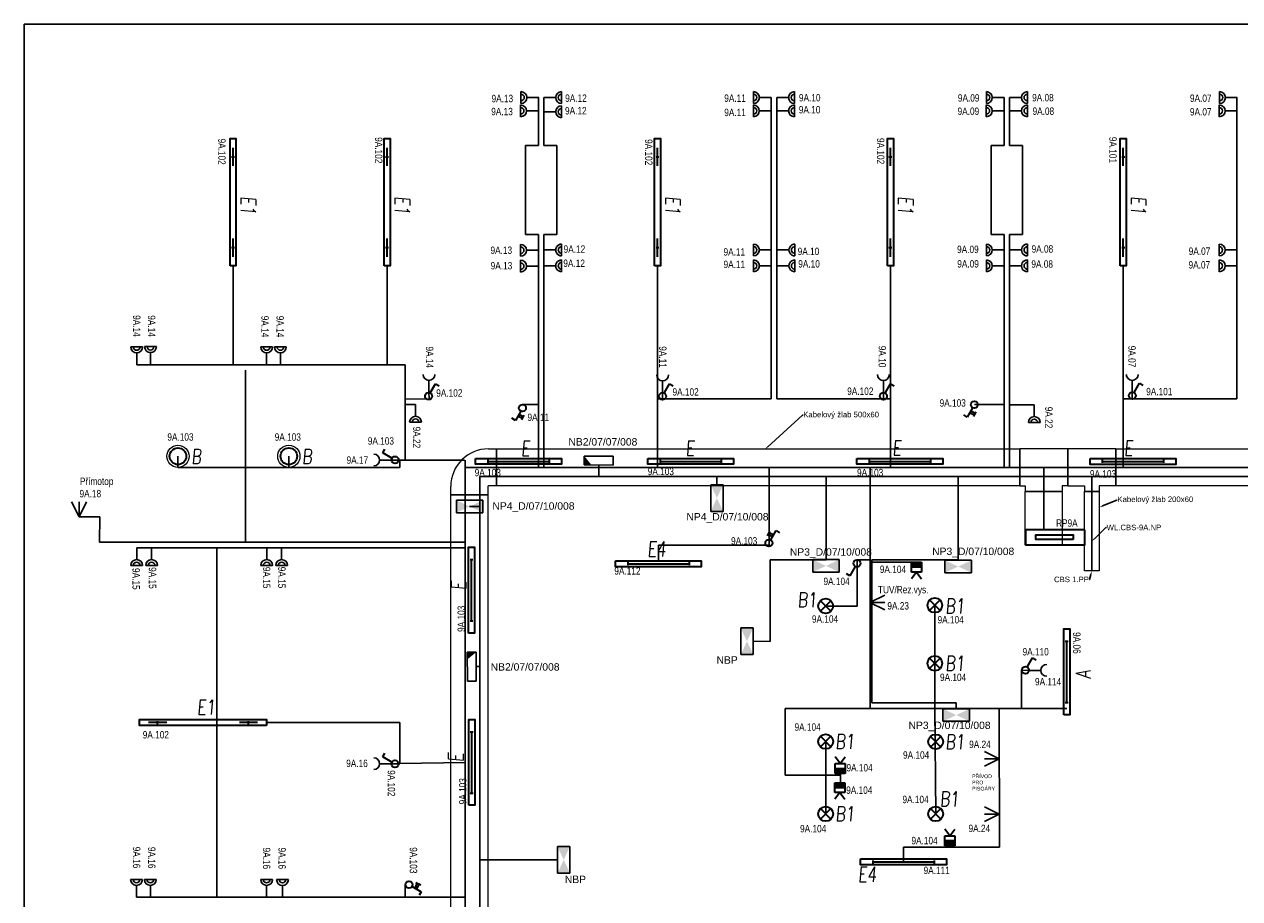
# Model space of a CAD drawing. Header units: millimetres. Extents: x 373037 to 693665, y 214892 to 273272.
# Tile 10 of 56: x 420037 to 436477, y 226750 to 238572. Entities that reach past the tile are written whole.
import ezdxf
from ezdxf import colors
from ezdxf.entities.mleader import LeaderData, LeaderLine
from ezdxf.enums import TextEntityAlignment as Align
from ezdxf.math import Vec2, Vec3

# ---------------------------------------------------------------- set-up
doc = ezdxf.new("R2010")
doc.units = ezdxf.units.MM
doc.header["$LTSCALE"] = 100
doc.layers.get('0').update_dxf_attribs({"linetype": 'CONTINUOUS'})
for name, color, linetype, lineweight in [('2DE_OBL', 91, 'CONTINUOUS', 35), ('2DE_OBL_L1', 91, 'CONTINUOUS', 35), ('CP_DETAL', 33, 'CONTINUOUS', 18), ('E_KABELOVY ŽLAB', 36, 'CONTINUOUS', 25), ('E_NOUZOVÉ+PP OSVĚTLENÍ', 60, 'CONTINUOUS', 25), ('E_ROZVADĚČE', 1, 'CONTINUOUS', 35), ('E_SVĚTLA POPIS', 130, 'CONTINUOUS', 30), ('E_VEDENÍ SILNOPROUD', 50, 'CONTINUOUS', 25), ('E_VEDENÍ_CBS', 214, 'CONTINUOUS', 25), ('E_VYPINACE', 170, 'CONTINUOUS', 35), ('E_ZÁSUVKY POPIS', 111, 'CONTINUOUS', 30), ('E_ZÁSUVKY-DVOJITE', 7, 'CONTINUOUS', 30), ('E_ZÁSUVKY.OST.+VYVODY', 11, 'CONTINUOUS', 30), ('E_ŽLABY', 40, 'CONTINUOUS', 15), ('U1 LIGHTING', 10, 'CONTINUOUS', 35)]:
    doc.layers.add(name, color=color, linetype=linetype, lineweight=lineweight)
for name, color, linetype in [('BEZPECNOSTNE SVETLA', 80, 'CONTINUOUS'), ('E_RÁM', 253, 'CONTINUOUS'), ('GC3_MEP_E_LV_SECURITY LIGHT', 80, 'CONTINUOUS'), ('PIKTOGRAMY', 210, 'CONTINUOUS'), ('PRIPOJKA 230V', 1, 'CONTINUOUS'), ('ŽLAB', 7, 'CONTINUOUS')]:
    doc.layers.add(name, color=color, linetype=linetype)
doc.styles.add('ARIAL', font='arial.ttf')
doc.styles.add('CP_ATTR', font='ROMANS.SHX')
doc.styles.add('CS-ROMANS', font='romans.shx', dxfattribs={"width": 0.75, "oblique": 5})
doc.styles.get("Standard").update_dxf_attribs({"font": 'arial.ttf'})
doc.styles.add('V+P_01_B3_E_FP_001$0$BLOCK', font='romans.shx', dxfattribs={"width": 0.8})

# ---------------------------------------------------------------- blocks, each defined once
blk = doc.blocks.new('A$C3423193F')
at = {"color": 1, "linetype": 'ByBlock'}
for p, q in [((80, 240), (0, 240)), ((80, 240), (160, 240)), ((80, 160), (80, 0))]:
    blk.add_line(p, q, dxfattribs=at)
for radius in [80, 45.2]:
    blk.add_arc((80, 240), radius, 180, 0, dxfattribs=at)
blk = doc.blocks.new('zasuvka_jednoducha')
at = {"color": 1, "lineweight": 30}
blk.add_line((19281, 12983), (19281, 13143), dxfattribs=at)
blk.add_arc((19281, 12903), 80, 0, 180, dxfattribs=at)
blk = doc.blocks.new('*U30')
at = {"color": 0, "linetype": 'ByBlock'}
for p, q in [((24, 249.57), (96, 374.28)), ((96, 374.28), (143.56, 346.82))]:
    blk.add_line(p, q, dxfattribs=at)
blk.add_circle((0, 208), 48, dxfattribs=at)
blk = doc.blocks.new('prepinas-svetel-jednoduchy')
at = {"layer": 'E_VYPINACE', "rotation": 89.99999999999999}
blk.add_blockref('*U30', (208, 2), dxfattribs=at)
blk = doc.blocks.new('E')
at = {"layer": 'U1 LIGHTING', "style": 'CS-ROMANS', "oblique": 5, "width": 0.75}
blk.add_text('E', height=200, dxfattribs=at).set_placement((229480, 21709))
blk = doc.blocks.new('*U32', base_point=(28429, 5840))
at = {"linetype": 'ByBlock'}
blk.add_hatch(color=0, dxfattribs=at).paths.add_polyline_path([(28362, 5840), (28497, 5840), (28497, 5772), (28362, 5772)])
at = {"color": 0, "linetype": 'ByBlock'}
for p, q in [((28429, 5907), (28362, 5997)), ((28429, 5907), (28497, 5997)), ((28362, 5907), (28497, 5907)), ((28362, 5772), (28362, 5907)), ((28362, 5840), (28497, 5840)), ((28497, 5772), (28362, 5772)), ((28497, 5907), (28497, 5772))]:
    blk.add_line(p, q, dxfattribs=at)
blk = doc.blocks.new('pohybove-cidlo-svetla')
at = {"layer": 'E_VYPINACE', "rotation": 180}
blk.add_blockref('*U32', (-1, 30), dxfattribs=at)
blk = doc.blocks.new('*U28', base_point=(57391, -22719))
at = {"lineweight": 30, "ltscale": 0.1}
for p, q in [((57291, -22519), (57391, -22719)), ((57391, -22719), (57391, -22519)), ((57391, -22719), (57491, -22519))]:
    blk.add_line(p, q, dxfattribs=at)
blk = doc.blocks.new('pripojka 230V')
at = {"layer": 'PRIPOJKA 230V', "color": 1, "xscale": -1}
blk.add_blockref('*U28', (0, -2, -40), dxfattribs=at)
blk = doc.blocks.new('Rozvaděč')
at = {"layer": 'E_ROZVADĚČE'}
blk.add_lwpolyline([(2, 6), (802, 6), (802, 206), (2, 206), (2, 6)], dxfattribs=at)
blk.add_lwpolyline([(161, 134), (664, 134), (664, 73), (161, 73)], close=True, dxfattribs=at)
blk = doc.blocks.new('*U24')
at = {"color": 0, "linetype": 'ByBlock'}
for p, q in [((24, 249.57), (96, 374.28)), ((96, 374.28), (143.56, 346.82))]:
    blk.add_line(p, q, dxfattribs=at)
blk.add_circle((0, 208), 48, dxfattribs=at)
blk = doc.blocks.new('tlacitko_prepinac_svetla')
at = {"layer": 'E_VYPINACE'}
for points in [[(16875, 8774), (16940, 8744)], [(16888, 8798), (16951, 8769)], [(16930, 8722), (16960, 8787)]]:
    blk.add_lwpolyline(points, dxfattribs=at)
at = {"layer": 'E_VYPINACE', "rotation": 180}
blk.add_blockref('*U24', (16937, 9090), dxfattribs=at)
blk = doc.blocks.new('*U238')
for p, q in [((120, 260), (120, 370)), ((120, 370), (620, 370)), ((620, 370), (620, 260)), ((0, -250), (0, 250)), ((0, 250), (110, 250)), ((110, -250), (0, -250))]:
    blk.add_line(p, q)
for radius in [510, 10]:
    blk.add_arc((110, 260), radius, 270, 0)
at = {"style": 'CP_ATTR', "flags": 9}
for tag in ['NAME', 'PRODUCER', 'PRODUCT-TYPE', 'ARTICLE', 'FLOW', 'NUMBER', 'SYSTEM', 'FORM', 'SIZE', 'OTHER']:
    blk.add_attdef(tag, (0, 0), '', height=0.0001, dxfattribs=at)
blk = doc.blocks.new('*U240')
for p, q in [((0, -250), (0, 250)), ((0, 250), (10960, 250)), ((10960, 250), (10960, -250)), ((10960, -250), (0, -250))]:
    blk.add_line(p, q)
at = {"style": 'CP_ATTR', "flags": 9}
for tag in ['NAME', 'PRODUCER', 'PRODUCT-TYPE', 'ARTICLE', 'FLOW', 'NUMBER', 'SYSTEM', 'FORM', 'SIZE', 'OTHER']:
    blk.add_attdef(tag, (0, 0), '', height=0.0001, dxfattribs=at)
blk = doc.blocks.new('2DELLI009_CZ')
for p, q in [((-0.5, 0.1), (-0.5, -0.1)), ((-0.5, 0), (0.5, 0)), ((0.5, 0.1), (0.5, -0.1))]:
    blk.add_line(p, q)
blk.add_lwpolyline([(-0.7, 0.2), (0.7, 0.2), (0.7, -0.2), (-0.7, -0.2)], close=True)
at = {"linetype": 'ByBlock', "style": 'CP_ATTR', "flags": 9}
for tag, p in [('NAME', (-0.092, -0.018)), ('GROUP', (-0.092, -0.018)), ('NUMBER', (-0.092, -0.018)), ('PRODUCER', (-0.092, -0.018)), ('ARTICLE', (-0.092, -0.018)), ('CHARACTER', (-0.092, -0.018)), ('VOLTAGE', (-0.092, -0.019)), ('WEIGHT', (-0.092, -0.018)), ('OTHER', (-0.092, -0.018)), ('PRODUCT-TYPE', (-0.092, -0.019)), ('ORDER-NO', (-0.092, -0.019)), ('POWER', (-0.092, -0.019))]:
    blk.add_attdef(tag, text='', height=0.00005, dxfattribs=at).set_placement(p, align=Align.MIDDLE_LEFT)
blk = doc.blocks.new('*U243')
at = {"layer": 'GC3_MEP_E_LV_SECURITY LIGHT', "linetype": 'ByBlock'}
for p, q in [((135, 59), (-255, 61)), ((-255, 61), (-255, -59)), ((135, -61), (135, 59)), ((-255, -59), (135, -61))]:
    blk.add_line(p, q, dxfattribs=at)
at = {"layer": 'GC3_MEP_E_LV_SECURITY LIGHT'}
blk.add_solid([(-255, 61), (-255, -59), (-158, -60)], dxfattribs=at)
at = {"layer": 'BEZPECNOSTNE SVETLA', "style": 'ARIAL'}
blk.add_attdef('BEZ.SV', (52, -54), '', height=100, dxfattribs=at)
blk = doc.blocks.new('*U244')
at = {"layer": 'GC3_MEP_E_LV_SECURITY LIGHT', "linetype": 'ByBlock'}
for p, q in [((-121, 195), (-119, -195)), ((-1, 195), (-121, 195)), ((1, -195), (-1, 195)), ((-119, -195), (1, -195))]:
    blk.add_line(p, q, dxfattribs=at)
at = {"layer": 'GC3_MEP_E_LV_SECURITY LIGHT'}
blk.add_solid([(-1, 195), (-121, 195), (-120, 98)], dxfattribs=at)
at = {"layer": 'BEZPECNOSTNE SVETLA', "style": 'ARIAL'}
blk.add_attdef('BEZ.SV', (52, -54), '', height=100, dxfattribs=at)
blk = doc.blocks.new('V+P_01_B3_E_FP_001$0$E-LI-35')
at = {"layer": 'E_NOUZOVÉ+PP OSVĚTLENÍ', "linetype": 'ByBlock'}
for p, q in [((-10.88, -1.92), (10.88, -1.92)), ((-10.88, -12.08), (-10.88, -1.92)), ((10.88, -1.92), (10.88, -12.08)), ((-10.88, -12.08), (10.88, -12.08))]:
    blk.add_line(p, q, dxfattribs=at)
at = {"layer": 'E_NOUZOVÉ+PP OSVĚTLENÍ'}
blk.add_solid([(-10.88, -12.08), (-10.88, -1.92), (10.88, -1.92), (10.88, -12.08)], dxfattribs=at)
at = {"layer": 'E_NOUZOVÉ+PP OSVĚTLENÍ', "style": 'V+P_01_B3_E_FP_001$0$BLOCK', "width": 0.8, "flags": 8}
for tag, p in [('DIVERS.1', (-17.93, -2.11)), ('DIVERS.2', (-16.41, -11.97))]:
    blk.add_attdef(tag, text='', height=7.25, dxfattribs=at).set_placement(p, align=Align.RIGHT)
at = {"layer": 'E_NOUZOVÉ+PP OSVĚTLENÍ', "style": 'V+P_01_B3_E_FP_001$0$BLOCK', "width": 0.8}
for tag, p, height, flags in [('BLOCKNAME', (-6.79, -1.4), 2.54, 3), ('LEISTUNG', (13.35, -11.99), 7.25, 8)]:
    blk.add_attdef(tag, p, '', height=height, dxfattribs=dict(at, flags=flags))
blk.add_attdef('STROMKREIS', text='', height=7.25, dxfattribs=at).set_placement((-11.76, -23.81), align=Align.BOTTOM_CENTER)
blk = doc.blocks.new('*U246')
at = {"layer": 'GC3_MEP_E_LV_SECURITY LIGHT', "xscale": 16.54563019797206, "yscale": 16.54563022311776, "zscale": 16.54563022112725, "rotation": 270.0000000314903}
blk.add_blockref('V+P_01_B3_E_FP_001$0$E-LI-35', (116, 0), dxfattribs=at)
at = {"layer": 'PIKTOGRAMY', "style": 'ARIAL'}
blk.add_attdef('PIKTOGRAM', (162, -40), '', height=100, dxfattribs=at)
blk = doc.blocks.new('*U247')
at = {"layer": 'GC3_MEP_E_LV_SECURITY LIGHT', "xscale": 16.54563019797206, "yscale": 16.54563022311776, "zscale": 16.54563022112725}
blk.add_blockref('V+P_01_B3_E_FP_001$0$E-LI-35', (0, 116), dxfattribs=at)
at = {"layer": 'PIKTOGRAMY', "style": 'ARIAL'}
blk.add_attdef('PIKTOGRAM', (162, -40), '', height=100, dxfattribs=at)
blk = doc.blocks.new('*U248')
at = {"layer": 'GC3_MEP_E_LV_SECURITY LIGHT', "xscale": 16.54563019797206, "yscale": 16.54563022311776, "zscale": 16.54563022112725, "rotation": 270.2193183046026}
blk.add_blockref('V+P_01_B3_E_FP_001$0$E-LI-35', (116, 0), dxfattribs=at)
at = {"layer": 'PIKTOGRAMY', "style": 'ARIAL'}
blk.add_attdef('PIKTOGRAM', (162, -40), '', height=100, dxfattribs=at)
blk = doc.blocks.new('2DELLI018_CZ')
for p, q in [((-0.6, 0), (-0.4, 0)), ((-0.5, 0.1), (-0.5, -0.1)), ((0.4, 0), (0.6, 0)), ((0.5, 0.1), (0.5, -0.1))]:
    blk.add_line(p, q)
blk.add_lwpolyline([(-0.7, 0.2), (0.7, 0.2), (0.7, -0.2), (-0.7, -0.2)], close=True)
at = {"linetype": 'ByBlock', "style": 'CP_ATTR', "flags": 9}
for tag, p in [('NAME', (-0.092, -0.018)), ('GROUP', (-0.092, -0.018)), ('NUMBER', (-0.092, -0.018)), ('PRODUCER', (-0.092, -0.018)), ('ARTICLE', (-0.092, -0.018)), ('CHARACTER', (-0.092, -0.018)), ('VOLTAGE', (-0.092, -0.019)), ('WEIGHT', (-0.092, -0.018)), ('OTHER', (-0.092, -0.018)), ('PRODUCT-TYPE', (-0.092, -0.019)), ('ORDER-NO', (-0.092, -0.019)), ('POWER', (-0.092, -0.019))]:
    blk.add_attdef(tag, text='', height=0.00005, dxfattribs=at).set_placement(p, align=Align.MIDDLE_LEFT)
blk = doc.blocks.new('E1')
at = {"layer": 'U1 LIGHTING', "style": 'CS-ROMANS', "oblique": 5, "width": 0.75}
blk.add_text('E1', height=200, dxfattribs=at).set_placement((229480, 21709))
blk = doc.blocks.new('2DELPH010_CZ')
blk.add_ellipse((0, 0), major_axis=(-0.053, 0.053), ratio=1, start_param=3.926991, end_param=10.210176)
at = {"layer": 'CP_DETAL'}
blk.add_ellipse((0, 0), major_axis=(-0.0707, 0.0707), ratio=1, start_param=3.926991, end_param=10.210176, dxfattribs=at)
at = {"linetype": 'ByBlock', "style": 'CP_ATTR', "flags": 9}
for tag in ['NAME', 'GROUP', 'NUMBER', 'PRODUCER', 'ARTICLE', 'PRODUCT-TYPE', 'ORDER-NO', 'CHARACTER', 'POWER', 'VOLTAGE', 'WEIGHT', 'OTHER']:
    blk.add_attdef(tag, text='', height=0.00000005, dxfattribs=at).set_placement((0, 0), align=Align.MIDDLE_LEFT)
blk = doc.blocks.new('B')
at = {"layer": 'U1 LIGHTING', "style": 'CS-ROMANS', "oblique": 5, "width": 0.75}
blk.add_text('B', height=200, dxfattribs=at).set_placement((229480, 21709))
blk = doc.blocks.new('E4')
at = {"layer": 'U1 LIGHTING', "style": 'CS-ROMANS', "oblique": 5, "width": 0.75}
blk.add_text('E4', height=200, dxfattribs=at).set_placement((229480, 21709))
blk = doc.blocks.new('2DELLI_01_CZ')
for p, q in [((-0.354, 0.354), (0.354, -0.354)), ((-0.354, -0.354), (0.354, 0.354))]:
    blk.add_line(p, q)
blk.add_circle((0, 0), 0.5)
at = {"linetype": 'ByBlock', "style": 'CP_ATTR', "flags": 9}
for tag, p in [('NAME', (-0.092, -0.018)), ('GROUP', (-0.092, -0.018)), ('NUMBER', (-0.092, -0.018)), ('PRODUCER', (-0.092, -0.018)), ('ARTICLE', (-0.092, -0.018)), ('CHARACTER', (-0.092, -0.018)), ('VOLTAGE', (-0.092, -0.019)), ('WEIGHT', (-0.092, -0.018)), ('OTHER', (-0.092, -0.018)), ('PRODUCT-TYPE', (-0.092, -0.019)), ('ORDER-NO', (-0.092, -0.019)), ('POWER', (-0.092, -0.019))]:
    blk.add_attdef(tag, text='', height=0.00005, dxfattribs=at).set_placement(p, align=Align.MIDDLE_LEFT)
blk = doc.blocks.new('B1')
at = {"layer": 'U1 LIGHTING', "style": 'CS-ROMANS', "oblique": 5, "width": 0.75}
blk.add_text('B1', height=200, dxfattribs=at).set_placement((229480, 21709))
blk = doc.blocks.new('*U251')
for p, q in [((0, -100), (0, 100)), ((0, 100), (1075, 100)), ((1075, 100), (1075, -100)), ((1075, -100), (0, -100))]:
    blk.add_line(p, q)
at = {"style": 'CP_ATTR', "flags": 9}
for tag in ['NAME', 'PRODUCER', 'PRODUCT-TYPE', 'ARTICLE', 'FLOW', 'NUMBER', 'SYSTEM', 'FORM', 'SIZE', 'OTHER']:
    blk.add_attdef(tag, (0, 0), '', height=0.0001, dxfattribs=at)
blk = doc.blocks.new('*U252')
for p, q in [((0, -250), (0, 250)), ((0, 250), (0, 250)), ((0, 250), (225, 250)), ((225, 325), (225, 325)), ((225, 325), (425, 325)), ((225, 250), (225, 325)), ((425, 325), (425, 325)), ((425, 250), (425, 325)), ((650, 250), (425, 250)), ((650, 250), (650, 250)), ((650, 250), (650, -250)), ((0, -250), (0, -250)), ((0, -250), (650, -250)), ((650, -250), (650, -250))]:
    blk.add_line(p, q)
at = {"style": 'CP_ATTR', "flags": 9}
for tag in ['NAME', 'PRODUCER', 'PRODUCT-TYPE', 'ARTICLE', 'FLOW', 'NUMBER', 'SYSTEM', 'FORM', 'SIZE', 'OTHER']:
    blk.add_attdef(tag, (0, 0), '', height=0.0001, dxfattribs=at)
blk = doc.blocks.new('*U253')
for p, q in [((0, -250), (0, 250)), ((0, 250), (7077, 250)), ((7077, 250), (7077, -250)), ((7077, -250), (0, -250))]:
    blk.add_line(p, q)
at = {"style": 'CP_ATTR', "flags": 9}
for tag in ['NAME', 'PRODUCER', 'PRODUCT-TYPE', 'ARTICLE', 'FLOW', 'NUMBER', 'SYSTEM', 'FORM', 'SIZE', 'OTHER']:
    blk.add_attdef(tag, (0, 0), '', height=0.0001, dxfattribs=at)
blk = doc.blocks.new('*U255')
for p, q in [((0, -250), (0, 250)), ((0, 250), (6662.5, 250)), ((6662.5, 250), (6662.5, -250)), ((6662.5, -250), (0, -250))]:
    blk.add_line(p, q)
at = {"style": 'CP_ATTR', "flags": 9}
for tag in ['NAME', 'PRODUCER', 'PRODUCT-TYPE', 'ARTICLE', 'FLOW', 'NUMBER', 'SYSTEM', 'FORM', 'SIZE', 'OTHER']:
    blk.add_attdef(tag, (0, 0), '', height=0.0001, dxfattribs=at)
blk = doc.blocks.new('*U256')
for p, q in [((0, -250), (0, 250)), ((0, 250), (0, 250)), ((0, 250), (75, 250)), ((75, 325), (75, 325)), ((75, 325), (575, 325)), ((75, 250), (75, 325)), ((575, 325), (575, 325)), ((575, 250), (575, 325)), ((650, 250), (575, 250)), ((650, 250), (650, 250)), ((650, 250), (650, -250)), ((0, -250), (0, -250)), ((0, -250), (650, -250)), ((650, -250), (650, -250))]:
    blk.add_line(p, q)
at = {"style": 'CP_ATTR', "flags": 9}
for tag in ['NAME', 'PRODUCER', 'PRODUCT-TYPE', 'ARTICLE', 'FLOW', 'NUMBER', 'SYSTEM', 'FORM', 'SIZE', 'OTHER']:
    blk.add_attdef(tag, (0, 0), '', height=0.0001, dxfattribs=at)
blk = doc.blocks.new('*U257')
for p, q in [((0, -250), (0, 250)), ((0, 250), (721, 250)), ((721, 250), (721, -250)), ((721, -250), (0, -250))]:
    blk.add_line(p, q)
at = {"style": 'CP_ATTR', "flags": 9}
for tag in ['NAME', 'PRODUCER', 'PRODUCT-TYPE', 'ARTICLE', 'FLOW', 'NUMBER', 'SYSTEM', 'FORM', 'SIZE', 'OTHER']:
    blk.add_attdef(tag, (0, 0), '', height=0.0001, dxfattribs=at)
blk = doc.blocks.new('A')
at = {"layer": 'U1 LIGHTING', "style": 'CS-ROMANS', "oblique": 5, "width": 0.75}
blk.add_text('A', height=200, dxfattribs=at).set_placement((229480, 21709))

msp = doc.modelspace()

# ---------------------------------------------------------------- linework, layer by layer
for p, q in [((423028, 231566), (423028, 233895)), ((422643, 231495), (422643, 226770))]:
    msp.add_line(p, q)
at = {"layer": 'E_RÁM', "color": 252, "true_color": 0x939598}
msp.add_lwpolyline([(446617, 214892), (420037, 214892), (420037, 238572), (446617, 238572)], close=True, dxfattribs=at)
at = {"layer": 'E_VEDENÍ SILNOPROUD'}
for p, q in [((426990, 237582), (426990, 236935)), ((427065, 237582), (427065, 236935)), ((430140, 237582), (430140, 233507)), ((430215, 237582), (430215, 233507)), ((433290, 237582), (433290, 236935)), ((433365, 237582), (433365, 236935)), ((436440, 237582), (436440, 233507)), ((426990, 236935), (426815, 236935)), ((426815, 236935), (426815, 235730)), ((427065, 236935), (427240, 236935)), ((427240, 236935), (427240, 235730)), ((433290, 236935), (433115, 236935)), ((433115, 236935), (433115, 235730)), ((433365, 236935), (433540, 236935)), ((433540, 236935), (433540, 235730)), ((426815, 235730), (426990, 235730)), ((426990, 235730), (426990, 232582)), ((427240, 235730), (427065, 235730)), ((427065, 235730), (427065, 232582)), ((433115, 235730), (433290, 235730)), ((433290, 235730), (433290, 232582)), ((433540, 235730), (433365, 235730)), ((433365, 235730), (433365, 232582)), ((422860, 235307), (422860, 233970)), ((424944, 235307), (424944, 233970)), ((428602, 235307), (428602, 232582)), ((431752, 235307), (431752, 232582)), ((434902, 235307), (434902, 232582)), ((421557, 233970), (425190, 233970)), ((425190, 232681), (425190, 233970)), ((425512, 233507), (425190, 233503)), ((425511, 233598), (425512, 233507)), ((428671, 233507), (428602, 233507)), ((428671, 233590), (428671, 233507)), ((430140, 233507), (428671, 233507)), ((430215, 233507), (431658, 233507)), ((431658, 233596), (431658, 233507)), ((431658, 233507), (431752, 233507)), ((436440, 233507), (434902, 233507)), ((435023, 233597), (435023, 233507)), ((425329, 233432), (425190, 233432)), ((426777, 233432), (426990, 233432)), ((433290, 233432), (432890, 233432)), ((433698, 233429), (433365, 233429)), ((422115, 232732), (422115, 232578)), ((423615, 232732), (423615, 232578)), ((425004, 232681), (425993, 232680)), ((425115, 232578), (425115, 232681)), ((426001, 232680), (426001, 220883)), ((422115, 232578), (425115, 232578)), ((441540, 232582), (426001, 232582)), ((430111, 231532), (430111, 232582)), ((431477, 229322), (431477, 232582)), ((433827, 231736), (433827, 232582)), ((420777, 231912), (421057, 231912)), ((421057, 231912), (421056, 231570)), ((421056, 231570), (421056, 231570)), ((421056, 231570), (426001, 231570)), ((421557, 231495), (426001, 231495)), ((428614, 231319), (428614, 231532)), ((428614, 231532), (430111, 231532)), ((431302, 231332), (431477, 231332)), ((431302, 230707), (431302, 231332)), ((432106, 231301), (431477, 231301)), ((430877, 230707), (431302, 230707)), ((432353, 229322), (432353, 230718)), ((433527, 229322), (433527, 229838)), ((433627, 229837), (433527, 229838)), ((431482, 229322), (430327, 229322)), ((430327, 229322), (430327, 228422)), ((433225, 229322), (431482, 229322)), ((432365, 227897), (432353, 229322)), ((433227, 227447), (433225, 229322)), ((433225, 229322), (433527, 229322)), ((433527, 229322), (434137, 229322)), ((423315, 229132), (425115, 229132)), ((425115, 229132), (425115, 228578)), ((430877, 228875), (430877, 228422)), ((425003, 228575), (425115, 228575)), ((425115, 228575), (425114, 228578)), ((425115, 228578), (426001, 228592)), ((430327, 228422), (431077, 228422)), ((430877, 228422), (430877, 227897)), ((431077, 228422), (431077, 228444)), ((431077, 228444), (431077, 228322)), ((431929, 227248), (431929, 227447)), ((431929, 227447), (433227, 227447)), ((425190, 226770), (425190, 226940)), ((421555, 226770), (426001, 226770))]:
    msp.add_line(p, q, dxfattribs=at)
at = {"layer": 'E_VEDENÍ_CBS'}
for p, q in [((427806, 232614), (427806, 232457)), ((426199, 232457), (439512, 232457)), ((426199, 232457), (426199, 221074)), ((429405, 232347), (429405, 232457)), ((430881, 231334), (430881, 232457)), ((432669, 231325), (432669, 232457)), ((434477, 231182), (434477, 232457)), ((426061, 232053), (426199, 232053)), ((430127, 231332), (430881, 231334)), ((430127, 230227), (430127, 231332)), ((431502, 229397), (431502, 231332)), ((431502, 231332), (432669, 231332)), ((429896, 230232), (430127, 230227)), ((426150, 229888), (426199, 229888)), ((432643, 229397), (431502, 229397)), ((432643, 229317), (432643, 229397)), ((427249, 227275), (426199, 227275))]:
    msp.add_line(p, q, dxfattribs=at)

# ---------------------------------------------------------------- block references
for name, p, rotation in [('E1', (401258, 465729), 270), ('E1', (403342, 465729), 270), ('E1', (407000, 465729), 270), ('E1', (410150, 465729), 270), ('E1', (413300, 465729), 270), ('Rozvaděč', (434383, 231742), 180)]:
    msp.add_blockref(name, p, dxfattribs=dict(rotation=rotation))
msp.add_blockref('E1', (192892, 207530))
at = {"layer": '2DE_OBL', "xscale": 1228.571428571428, "yscale": 200, "zscale": 1000}
for p, rotation in [((422860, 236167), 89.99999999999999), ((424944, 236167), 89.99999999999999), ((428602, 236167), 89.99999999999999), ((431752, 236167), 89.99999999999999), ((434902, 236167), 89.99999999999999), ((422455, 229132), 180)]:
    msp.add_blockref('2DELLI018_CZ', p, dxfattribs=dict(at, rotation=rotation))
at = {"layer": '2DE_OBL'}
for name, p, xscale, yscale, zscale in [('2DELPH010_CZ', (422115, 232732), 1500, 1500, 252.5252525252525), ('2DELPH010_CZ', (423615, 232732), 1500, 1500, 252.5252525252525), ('2DELLI_01_CZ', (432353, 230718), 200, 200, 100), ('2DELLI_01_CZ', (430877, 230707), 200, 200, 100), ('2DELLI_01_CZ', (432353, 229932), 200, 200, 100), ('2DELLI_01_CZ', (430877, 228875), 200, 200, 100), ('2DELLI_01_CZ', (432365, 228872), 200, 200, 100), ('2DELLI_01_CZ', (430877, 227897), 200, 200, 100), ('2DELLI_01_CZ', (432365, 227897), 200, 200, 100)]:
    msp.add_blockref(name, p, dxfattribs=dict(at, xscale=xscale, yscale=yscale, zscale=zscale))
at = {"layer": '2DE_OBL_L1', "xscale": 828.5714285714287, "yscale": 200, "zscale": 1000}
for p in [(426722, 232663), (429050, 232663), (431880, 232663), (435032, 232662), (428614, 231279), (431929, 227248)]:
    msp.add_blockref('2DELLI009_CZ', p, dxfattribs=at)
at = {"layer": '2DE_OBL_L1', "xscale": 828.5714285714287, "yscale": 200, "zscale": 1000, "rotation": 90}
for p in [(426086, 230921), (434137, 229818), (426089, 228593)]:
    msp.add_blockref('2DELLI009_CZ', p, dxfattribs=at)
at = {"layer": 'E_NOUZOVÉ+PP OSVĚTLENÍ'}
ref = msp.add_blockref('*U243', (427867, 232674), dxfattribs=at)
ref.add_attrib('BEZ.SV', 'NB2/07/07/008', (427397, 232877), dxfattribs={"layer": 'BEZPECNOSTNE SVETLA', "height": 100, "style": 'ARIAL'})
ref = msp.add_blockref('*U246', (429405, 232167), dxfattribs=at)
ref.add_attrib('PIKTOGRAM', 'NP4_D/07/10/008', (428993, 231864), dxfattribs={"height": 100, "style": 'ARIAL'})
ref = msp.add_blockref('*U247', (426061, 232053), dxfattribs=at)
ref.add_attrib('PIKTOGRAM', 'NP4_D/07/10/008', (426369, 232010), dxfattribs={"height": 100, "style": 'ARIAL'})
ref = msp.add_blockref('*U247', (430881, 231250), dxfattribs=at)
ref.add_attrib('PIKTOGRAM', 'NP3_D/07/10/008', (430392, 231388), dxfattribs={"height": 100, "style": 'ARIAL'})
ref = msp.add_blockref('*U247', (432669, 231241), dxfattribs=at)
ref.add_attrib('PIKTOGRAM', 'NP3_D/07/10/008', (432317, 231396), dxfattribs={"height": 100, "style": 'ARIAL'})
ref = msp.add_blockref('*U248', (429812, 230231), dxfattribs=at)
ref.add_attrib('PIKTOGRAM', 'NBP', (429400, 229928), dxfattribs={"height": 100, "style": 'ARIAL'})
ref = msp.add_blockref('*U244', (426150, 229888), dxfattribs=at)
ref.add_attrib('BEZ.SV', 'NB2/07/07/008', (426345, 229834), dxfattribs={"layer": 'BEZPECNOSTNE SVETLA', "height": 100, "style": 'ARIAL'})
ref = msp.add_blockref('*U247', (432643, 229233), dxfattribs=at)
ref.add_attrib('PIKTOGRAM', 'NP3_D/07/10/008', (431997, 229044), dxfattribs={"height": 100, "style": 'ARIAL'})
ref = msp.add_blockref('*U248', (427333, 227276), dxfattribs=at)
ref.add_attrib('PIKTOGRAM', 'NBP', (427348, 226962), dxfattribs={"height": 100, "style": 'ARIAL'})
at = {"layer": 'E_VEDENÍ_CBS', "rotation": 90}
msp.add_blockref('A', (456169, 246), dxfattribs=at)
at = {"layer": 'E_VYPINACE', "rotation": 270}
for p in [(425503, 233546), (428668, 233544), (431656, 233545), (435023, 233552)]:
    msp.add_blockref('prepinas-svetel-jednoduchy', p, dxfattribs=at)
at = {"layer": 'E_ZÁSUVKY-DVOJITE', "xscale": -1}
for p, rotation in [((426995, 237662), 89.99999999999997), ((430140, 237662), 89.99999999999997), ((433290, 237662), 89.99999999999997), ((436444, 237662), 89.99999999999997), ((426990, 237482), 89.99999999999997), ((430139, 237482), 89.99999999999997), ((433289, 237482), 89.99999999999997), ((436440, 237482), 89.99999999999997), ((427065, 235441), 269.9999999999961), ((430220, 235441), 269.9999999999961), ((433365, 235441), 269.9999999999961), ((427065, 235227), 269.9999999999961), ((430220, 235227), 269.9999999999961), ((433365, 235227), 269.9999999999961), ((425249, 233432), 180), ((433618, 233429), 180), ((421477, 231495), 180), ((421679, 231495), 180), ((423236, 231495), 180), ((423438, 231495), 180)]:
    msp.add_blockref('A$C3423193F', p, dxfattribs=dict(at, rotation=rotation))
at = {"layer": 'E_ZÁSUVKY-DVOJITE'}
for p, rotation in [((427065, 237662), 270), ((430215, 237662), 270), ((433365, 237662), 270), ((427065, 237470), 270), ((430215, 237482), 270), ((433365, 237482), 270), ((426990, 235437), 89.99999999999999), ((430140, 235441), 89.99999999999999), ((433290, 235441), 89.99999999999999), ((436440, 235441), 89.99999999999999), ((426990, 235223), 89.99999999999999), ((430140, 235227), 89.99999999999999), ((433290, 235227), 89.99999999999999), ((436440, 235227), 89.99999999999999)]:
    msp.add_blockref('A$C3423193F', p, dxfattribs=dict(at, rotation=rotation))
for p in [(421477, 233970), (421664, 233974), (423235, 233970), (423421, 233970), (421475, 226770), (421662, 226770), (423235, 226770), (423449, 226769)]:
    msp.add_blockref('A$C3423193F', p, dxfattribs=at)
at = {"layer": 'E_ZÁSUVKY.OST.+VYVODY', "color": 1}
for name, p, rotation in [('zasuvka_jednoducha', (444792, 246741), 180), ('zasuvka_jednoducha', (447952, 246734), 180), ('zasuvka_jednoducha', (450939, 246739), 180), ('zasuvka_jednoducha', (454304, 246741), 180), ('zasuvka_jednoducha', (411860, 251962), 270), ('tlacitko_prepinac_svetla', (447046, 240442), 180), ('zasuvka_jednoducha', (446770, 210556), 89.99999999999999), ('zasuvka_jednoducha', (411860, 247856), 270), ('tlacitko_prepinac_svetla', (434122, 210003), 89.99999999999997)]:
    msp.add_blockref(name, p, dxfattribs=dict(at, rotation=rotation))
for p in [(415951, 224547), (409838, 224502)]:
    msp.add_blockref('tlacitko_prepinac_svetla', p, dxfattribs=at)
at = {"layer": 'E_ZÁSUVKY.OST.+VYVODY'}
for p, rotation in [((431477, 230754), 270), ((433222, 228640), 90), ((433222, 227892), 90)]:
    msp.add_blockref('pripojka 230V', p, dxfattribs=dict(at, rotation=rotation))
at = {"layer": 'E_ŽLABY'}
for name, p in [('B', (192814, 210920)), ('B', (194314, 210920)), ('*U255', (434802, 232582)), ('E4', (198984, 209670)), ('B1', (201015, 208982)), ('B1', (203014, 208898)), ('B1', (203014, 208123)), ('B1', (201527, 207066)), ('B1', (203014, 207063)), ('B1', (202940, 206290)), ('B1', (201527, 206088)), ('E4', (201833, 205271))]:
    msp.add_blockref(name, p, dxfattribs=at)
at = {"layer": 'E_ŽLABY', "zscale": 50}
for name, p, rotation in [('*U238', (426425, 232582), 180.0000000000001), ('*U256', (434152, 232582), 180), ('*U252', (434802, 232582), 180)]:
    msp.add_blockref(name, p, dxfattribs=dict(at, rotation=rotation))
at = {"layer": 'E_ŽLABY'}
for name, p, rotation in [('*U253', (433502, 232582), 180), ('*U240', (426055, 232212), 270), ('*U257', (433827, 232257), 270), ('*U251', (434477, 231182), 90.00000000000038)]:
    msp.add_blockref(name, p, dxfattribs=dict(at, rotation=rotation))
at = {"layer": 'U1 LIGHTING'}
for p in [(197273, 211031), (199500, 211033), (202297, 211038), (205430, 211034)]:
    msp.add_blockref('E', p, dxfattribs=at)
at = {"layer": 'U1 LIGHTING', "rotation": 90}
for p in [(447724, 1442), (447686, -882)]:
    msp.add_blockref('E', p, dxfattribs=at)
at = {"layer": 'ŽLAB'}
for name, p in [('prepinas-svetel-jednoduchy', (425052, 232681)), ('pripojka 230V', (420777, 231916)), ('pohybove-cidlo-svetla', (432107, 231203)), ('prepinas-svetel-jednoduchy', (425051, 228571)), ('pohybove-cidlo-svetla', (431068, 228221))]:
    msp.add_blockref(name, p, dxfattribs=at)
for name, p, rotation in [('prepinas-svetel-jednoduchy', (431302, 231283), 89.99999999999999), ('prepinas-svetel-jednoduchy', (433577, 229840), 270), ('pohybove-cidlo-svetla', (431071, 228542), 180), ('pohybove-cidlo-svetla', (432556, 227565), 180)]:
    msp.add_blockref(name, p, dxfattribs=dict(at, rotation=rotation))

# ---------------------------------------------------------------- texts
at = {"layer": 'E_SVĚTLA POPIS', "width": 0.8}
for s, rotation, p in [('9A.102', 270, (422660, 237028)), ('9A.102', 270, (424781, 237046)), ('9A.102', 270, (428434, 237020)), ('9A.102', 270, (431571, 237035)), ('9A.101', 270, (434713, 237051)), ('9A.07', 270, (434970, 234227)), ('9A.103', 90, (425997, 230357)), ('9A.06', 270, (434224, 230355)), ('9A.102', 270, (424953, 228488)), ('9A.103', 90, (426017, 228026)), ('9A.103', 270, (425251, 227446))]:
    msp.add_text(s, height=100, rotation=rotation, dxfattribs=at).set_placement(p)
for s, p in [('9A.102', (425609, 233538)), ('9A.102', (428805, 233552)), ('9A.102', (431168, 233562)), ('9A.101', (435212, 233557)), ('9A.103', (432418, 233403)), ('9A.11', (426843, 233209)), ('9A.103', (421972, 232943)), ('9A.103', (423424, 232942)), ('9A.103', (424683, 232889)), ('9A.103', (426129, 232462)), ('9A.103', (428470, 232477)), ('9A.103', (431301, 232462)), ('9A.103', (434451, 232444)), ('9A.103', (429597, 231538)), ('9A.112', (428018, 231132)), ('9A.104', (431609, 231154)), ('9A.104', (430847, 230991)), ('9A.104', (430691, 230482)), ('9A.104', (432390, 230472)), ('9A.110', (433540, 230039)), ('9A.104', (432423, 229693)), ('9A.102', (421639, 228917)), ('9A.104', (430455, 229021)), ('9A.104', (431923, 228643)), ('9A.104', (431158, 228471)), ('9A.104', (431154, 228168)), ('9A.104', (431915, 228042)), ('9A.104', (430530, 227647)), ('9A.104', (432037, 227486)), ('9A.111', (432201, 227083))]:
    msp.add_text(s, height=100, dxfattribs=at).set_placement(p)
at = {"layer": 'E_ZÁSUVKY POPIS', "width": 0.8}
for s, p in [('9A.13', (426357, 237519)), ('9A.12', (427353, 237524)), ('9A.11', (429505, 237524)), ('9A.10', (430515, 237530)), ('9A.09', (432665, 237527)), ('9A.08', (433669, 237531)), ('9A.07', (435804, 237523)), ('9A.13', (426353, 237343)), ('9A.12', (427351, 237354)), ('9A.11', (429505, 237331)), ('9A.10', (430513, 237368)), ('9A.09', (432661, 237347)), ('9A.08', (433675, 237348)), ('9A.07', (435804, 237340)), ('9A.12', (427332, 235483)), ('9A.09', (432654, 235479)), ('9A.08', (433662, 235485)), ('9A.13', (426343, 235468)), ('9A.11', (429495, 235445)), ('9A.10', (430498, 235452)), ('9A.07', (435787, 235455)), ('9A.13', (426345, 235259)), ('9A.12', (427328, 235292)), ('9A.11', (429495, 235277)), ('9A.10', (430506, 235284)), ('9A.09', (432657, 235284)), ('9A.08', (433659, 235281)), ('9A.07', (435785, 235270)), ('9A.17', (424396, 232631)), ('Přímotop', (420789, 232343)), ('9A.18', (420784, 232177)), ('RP9A', (433993, 231779)), ('TUV/Rez.vys.', (431584, 230879)), ('9A.23', (431711, 230660)), ('9A.114', (433708, 229635)), ('9A.24', (432817, 228787)), ('9A.16', (424391, 228530)), ('9A.24', (432809, 227651))]:
    msp.add_text(s, height=100, dxfattribs=at).set_placement(p)
for s, p in [('9A.14', (421508, 234640)), ('9A.14', (421710, 234638)), ('9A.14', (423243, 234632)), ('9A.14', (423448, 234632)), ('9A.14', (425470, 234217)), ('9A.11', (428624, 234219)), ('9A.10', (431593, 234226)), ('9A.22', (433846, 233402)), ('9A.22', (425295, 233133)), ('9A.15', (421500, 231221)), ('9A.15', (421721, 231233)), ('9A.15', (423265, 231237)), ('9A.15', (423471, 231239)), ('9A.16', (421506, 227453)), ('9A.16', (421711, 227450)), ('9A.16', (423265, 227442)), ('9A.16', (423474, 227442))]:
    msp.add_text(s, height=100, rotation=270, dxfattribs=at).set_placement(p)
at = {"layer": 'E_ZÁSUVKY POPIS', "insert": (432857, 228430), "char_height": 50, "attachment_point": 1}
msp.add_mtext_dynamic_manual_height_columns('PŘÍVOD PRO PISOÁRY', width=210, gutter_width=12.5, heights=[0], dxfattribs=at)

# ---------------------------------------------------------------- leaders
at = {"layer": 'E_KABELOVY ŽLAB'}
ml = msp.add_multileader_mtext('Standard', dxfattribs=at)
ml.set_content('Kabelový žlab 500x60', color=256, style='ARIAL')
ml.set_leader_properties()
ml.build(insert=Vec2(0, 0))
ml.multileader.update_dxf_attribs({"arrow_head_size": 50})
ctx = ml.context
ctx.base_point, ctx.char_height, ctx.arrow_head_size, ctx.plane_origin = Vec3(430571, 233286), 75, 50, Vec3(430043, 232819)
notes = []
notes.append((ctx, [(0, (1, 1, 0), (430563, 233286), (1, 0), 8, [(0, [(430056, 232828)], 0, [])])]))
ctx.mtext.insert, ctx.mtext.flow_direction = Vec3(430573, 233334), 5
ml = msp.add_multileader_mtext('Standard', dxfattribs=at)
ml.set_content('Kabelový žlab 200x60', color=256, style='ARIAL')
ml.set_leader_properties()
ml.build(insert=Vec2(0, 0))
ml.multileader.update_dxf_attribs({"arrow_head_size": 50})
ctx = ml.context
ctx.base_point, ctx.char_height, ctx.arrow_head_size, ctx.plane_origin = Vec3(434821, 232139), 75, 50, Vec3(434565, 231710)
notes.append((ctx, [(0, (1, 1, 0), (434813, 232139), (1, 0), 8, [(0, [(434577, 232041)], 0, [])])]))
ctx.mtext.insert, ctx.mtext.flow_direction = Vec3(434823, 232188), 5
at = {"layer": 'E_VEDENÍ_CBS'}
ml = msp.add_multileader_mtext('Standard', dxfattribs=at)
ml.set_content('WL.CBS-9A.NP', color=256, style='ARIAL')
ml.set_leader_properties()
ml.build(insert=Vec2(0, 0))
ml.multileader.update_dxf_attribs({"arrow_head_size": 50})
ctx = ml.context
ctx.base_point, ctx.char_height, ctx.arrow_head_size, ctx.plane_origin = Vec3(434675, 231769), 75, 50, Vec3(435177, 231573)
notes.append((ctx, [(0, (1, 1, 0), (434667, 231769), (1, 0), 8, [(0, [(434475, 231582)], 0, [])])]))
ctx.mtext.insert, ctx.mtext.flow_direction = Vec3(434677, 231807), 5
ml = msp.add_multileader_mtext('Standard', dxfattribs=at)
ml.set_content('CBS 1.PP', color=256, style='ARIAL')
ml.set_leader_properties()
ml.build(insert=Vec2(0, 0))
ml.multileader.update_dxf_attribs({"arrow_head_size": 50})
ctx = ml.context
ctx.base_point, ctx.char_height, ctx.arrow_head_size, ctx.plane_origin = Vec3(433973, 231067), 75, 50, Vec3(434475, 230871)
ctx.text_align_type = 2
notes.append((ctx, [(0, (1, 1, 0), (434447, 231067), (-1, 0), 8, [(0, [(434476, 231183)], 0, [])])]))
ctx.mtext.insert, ctx.mtext.alignment, ctx.mtext.flow_direction = Vec3(434437, 231105), 3, 5
for ctx, leaders in notes:
    for number, flags, end, landing, length, lines in leaders:
        leader = LeaderData()
        leader.index, (leader.has_last_leader_line, leader.has_dogleg_vector, leader.attachment_direction) = number, flags
        leader.last_leader_point, leader.dogleg_vector, leader.dogleg_length = Vec3(end), Vec3(landing), length
        for number, points, colour, breaks in lines:
            line = LeaderLine()
            line.index, line.vertices, line.color, line.breaks = number, Vec3.list(points), colors.encode_raw_color(colour), breaks
            leader.lines.append(line)
        ctx.leaders.append(leader)

doc.saveas('drawing.dxf')
